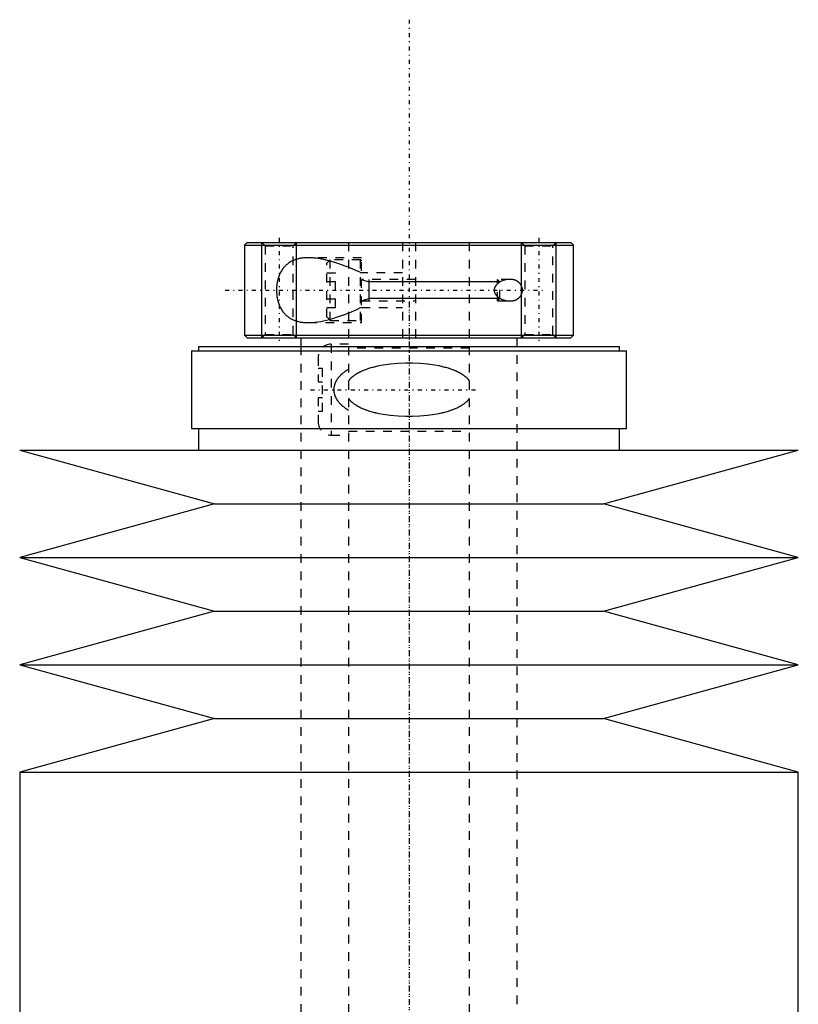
# Model space of a CAD drawing. Extents: x -120 to 120, y -1 to 896.
# Tile 8 of 8: x -45 to 45, y 782 to 896. Entities that reach past the tile are written whole.
import ezdxf

# ---------------------------------------------------------------- set-up
doc = ezdxf.new("R2010")
doc.units = 0
doc.linetypes.add('CENTER', pattern=[1.5, 0.45, -0.5, 0.05, -0.5])
doc.linetypes.add('DASHED', pattern=[2, 1, -1])
for name, color, linetype in [('AM_0', 7, 'CONTINUOUS'), ('AM_10', 7, 'CONTINUOUS'), ('AM_3', 7, 'DASHED'), ('AM_7', 7, 'CENTER')]:
    doc.layers.add(name, color=color, linetype=linetype)

msp = doc.modelspace()

# ---------------------------------------------------------------- linework, layer by layer
at = {"layer": 'AM_0', "color": 7, "linetype": 'CONTINUOUS'}
for p, q in [((-18.7, 870.5), (-19, 870.2)), ((-18.7, 870.5), (18.7, 870.5)), ((19, 870.2), (18.7, 870.5)), ((-19, 870.2), (-19, 859.8)), ((-19, 870.2), (19, 870.2)), ((19, 859.8), (19, 870.2)), ((-19, 859.8), (-18.7, 859.5)), ((-19, 859.8), (19, 859.8)), ((-18.7, 859.5), (18.7, 859.5)), ((-12.5, 859.5), (-12.5, 858.5)), ((12.5, 858.5), (12.5, 859.5)), ((18.7, 859.5), (19, 859.8)), ((-25.15, 858), (-25.15, 849)), ((-25.15, 858), (25.15, 858)), ((-24.35, 858.5), (-24.35, 858)), ((-24.35, 858.5), (24.35, 858.5)), ((24.35, 858), (24.35, 858.5)), ((25.15, 849), (25.15, 858)), ((-25.15, 849), (25.15, 849)), ((-24.35, 849), (-24.35, 846.5)), ((24.35, 846.5), (24.35, 849)), ((-45, 846.5), (-22.5, 840.3)), ((-45, 846.5), (45, 846.5)), ((22.5, 840.3), (45, 846.5)), ((-22.5, 840.3), (-45, 834.1)), ((-22.5, 840.3), (22.5, 840.3)), ((45, 834.1), (22.5, 840.3)), ((-45, 834.1), (-22.5, 827.9)), ((-45, 834.1), (45, 834.1)), ((22.5, 827.9), (45, 834.1)), ((-22.5, 827.9), (-45, 821.7)), ((-22.5, 827.9), (22.5, 827.9)), ((45, 821.7), (22.5, 827.9)), ((-45, 821.7), (-22.5, 815.5)), ((-45, 821.7), (45, 821.7)), ((22.5, 815.5), (45, 821.7)), ((-22.5, 815.5), (-45, 809.3)), ((-22.5, 815.5), (22.5, 815.5)), ((45, 809.3), (22.5, 815.5)), ((-45, 809.3), (-45, 771.5)), ((-45, 809.3), (45, 809.3)), ((45, 771.5), (45, 809.3))]:
    msp.add_line(p, q, dxfattribs=at)
at = {"layer": 'AM_10', "color": 7, "linetype": 'CONTINUOUS'}
for p, q in [((-17, 859.5), (-17, 870.5)), ((-13, 859.5), (-13, 870.5)), ((13, 859.5), (13, 870.5)), ((17, 859.5), (17, 870.5)), ((-5.5, 866.25), (-4.65, 865.97)), ((-4.65, 866.25), (-4.65, 863.75)), ((10.5, 865.97), (-4.65, 865.97)), ((-5.5, 863.75), (-4.65, 864.03)), ((10.5, 864.03), (-4.65, 864.03))]:
    msp.add_line(p, q, dxfattribs=at)
at = {"layer": 'AM_3', "color": 6, "linetype": 'DASHED'}
for p, q in [((-17, 870.5), (-16.62, 870.12)), ((-13.38, 870.12), (-13, 870.5)), ((-7, 870.5), (-7, 355.5)), ((-0.75, 870.5), (-0.75, 859.5)), ((0.75, 870.5), (0.75, 859.5)), ((7, 355.5), (7, 870.5)), ((13, 870.5), (13.38, 870.12)), ((16.62, 870.12), (17, 870.5)), ((-16.62, 870.12), (-16.62, 859.88)), ((-16.62, 870.12), (-13.38, 870.12)), ((-13.38, 859.88), (-13.38, 870.12)), ((13.38, 870.12), (13.38, 859.88)), ((13.38, 870.12), (16.62, 870.12)), ((16.62, 859.88), (16.62, 870.12)), ((-5.5, 868.75), (-11.66, 868.75)), ((-9.1, 868.5), (-9.5, 868.1)), ((-9.5, 861.9), (-9.5, 868.1)), ((-5.6, 868.5), (-9.1, 868.5)), ((-9.1, 861.5), (-9.1, 868.5)), ((-5.6, 861.5), (-5.6, 868.5)), ((-5.5, 861.25), (-5.5, 868.75)), ((-9.5, 867.02), (-8.5, 867.02)), ((-8.5, 862.98), (-8.5, 867.02)), ((-0.75, 867), (-5.5, 867)), ((-9.5, 866.01), (-8.5, 866.01)), ((0.75, 866.25), (-5.5, 866.25)), ((11.66, 866.25), (10.22, 866.25)), ((10.5, 865.97), (10.22, 866.25)), ((10.22, 863.75), (10.22, 866.25)), ((10.5, 864.03), (10.5, 865.97)), ((-9.5, 863.99), (-8.5, 863.99)), ((-5.5, 863.75), (0.75, 863.75)), ((10.22, 863.75), (10.5, 864.03)), ((10.22, 863.75), (11.66, 863.75)), ((-9.5, 862.98), (-8.5, 862.98)), ((-5.5, 863), (-0.75, 863)), ((-11.66, 861.25), (-5.5, 861.25)), ((-9.5, 861.9), (-9.1, 861.5)), ((-9.1, 861.5), (-5.6, 861.5)), ((-16.62, 859.88), (-17, 859.5)), ((-16.62, 859.88), (-13.38, 859.88)), ((-13, 859.5), (-13.38, 859.88)), ((13.38, 859.88), (13, 859.5)), ((13.38, 859.88), (16.62, 859.88)), ((17, 859.5), (16.62, 859.88)), ((-12.5, 858.5), (-12.5, 396.5)), ((-7, 858.75), (-9, 858.75)), ((-9, 858.75), (-9, 848.25)), ((7, 858.3), (-7, 858.3)), ((12.5, 396.5), (12.5, 858.5)), ((-10.5, 857.25), (-10.5, 854.4)), ((-10.5, 856), (-10, 856)), ((-10, 851), (-10, 856)), ((-10.5, 854.4), (-10, 854.4)), ((-10.5, 852.6), (-10.5, 849.75)), ((-10.5, 852.6), (-10, 852.6)), ((-10.5, 851), (-10, 851)), ((-7, 848.7), (7, 848.7)), ((-9, 848.25), (-7, 848.25))]:
    msp.add_line(p, q, dxfattribs=at)
for points in [[(-11.66, 868.75, 0), (-11.71, 868.75, 0), (-11.81, 868.75, 0), (-11.92, 868.74, 0), (-11.97, 868.74, 0), (-12.02, 868.74, 0), (-12.12, 868.73, 0), (-12.21, 868.72, 0), (-12.31, 868.71, 0), (-12.41, 868.7, 0), (-12.5, 868.69, 0), (-12.55, 868.68, 0), (-12.6, 868.67, 0), (-12.7, 868.65, 0), (-12.79, 868.63, 0), (-12.89, 868.6, 0), (-12.98, 868.58, 0), (-13.08, 868.55, 0), (-13.13, 868.53, 0), (-13.17, 868.51, 0), (-13.27, 868.48, 0), (-13.36, 868.44, 0), (-13.41, 868.42, 0), (-13.45, 868.4, 0), (-13.54, 868.35, 0), (-13.63, 868.31, 0), (-13.68, 868.28, 0), (-13.72, 868.26, 0), (-13.81, 868.2, 0), (-13.89, 868.15, 0), (-13.98, 868.09, 0), (-14.06, 868.02, 0), (-14.14, 867.96, 0), (-14.18, 867.92, 0), (-14.22, 867.89, 0), (-14.29, 867.81, 0), (-14.36, 867.74, 0), (-14.43, 867.66, 0), (-14.5, 867.58, 0), (-14.57, 867.5, 0), (-14.6, 867.45, 0), (-14.63, 867.41, 0), (-14.69, 867.32, 0), (-14.74, 867.23, 0), (-14.8, 867.13, 0), (-14.85, 867.03, 0), (-14.9, 866.93, 0), (-14.93, 866.88, 0), (-14.95, 866.82, 0), (-15, 866.71, 0), (-15.04, 866.59, 0), (-15.08, 866.48, 0), (-15.12, 866.36, 0), (-15.16, 866.23, 0), (-15.17, 866.17, 0), (-15.19, 866.11, 0), (-15.22, 865.98, 0), (-15.24, 865.85, 0), (-15.26, 865.72, 0), (-15.28, 865.59, 0), (-15.29, 865.46, 0), (-15.3, 865.39, 0), (-15.3, 865.32, 0), (-15.31, 865.19, 0), (-15.31, 865.06, 0), (-15.31, 865, 0), (-15.31, 864.94, 0), (-15.31, 864.81, 0), (-15.3, 864.68, 0), (-15.3, 864.61, 0), (-15.29, 864.54, 0), (-15.28, 864.41, 0), (-15.26, 864.28, 0), (-15.24, 864.15, 0), (-15.22, 864.02, 0), (-15.19, 863.89, 0), (-15.17, 863.83, 0), (-15.16, 863.77, 0), (-15.12, 863.64, 0), (-15.08, 863.52, 0), (-15.04, 863.41, 0), (-15, 863.29, 0), (-14.95, 863.18, 0), (-14.93, 863.12, 0), (-14.9, 863.07, 0), (-14.85, 862.97, 0), (-14.8, 862.87, 0), (-14.74, 862.77, 0), (-14.69, 862.68, 0), (-14.63, 862.59, 0), (-14.6, 862.55, 0), (-14.57, 862.5, 0), (-14.5, 862.42, 0), (-14.43, 862.34, 0), (-14.36, 862.26, 0), (-14.29, 862.19, 0), (-14.22, 862.11, 0), (-14.18, 862.08, 0), (-14.14, 862.04, 0), (-14.06, 861.98, 0), (-13.98, 861.91, 0), (-13.89, 861.85, 0), (-13.81, 861.8, 0), (-13.72, 861.74, 0), (-13.68, 861.72, 0), (-13.63, 861.69, 0), (-13.54, 861.65, 0), (-13.45, 861.6, 0), (-13.41, 861.58, 0), (-13.36, 861.56, 0), (-13.27, 861.52, 0), (-13.17, 861.49, 0), (-13.13, 861.47, 0), (-13.08, 861.45, 0), (-12.98, 861.42, 0), (-12.89, 861.4, 0), (-12.79, 861.37, 0), (-12.7, 861.35, 0), (-12.6, 861.33, 0), (-12.55, 861.32, 0), (-12.5, 861.31, 0), (-12.41, 861.3, 0), (-12.31, 861.29, 0), (-12.21, 861.28, 0), (-12.12, 861.27, 0), (-12.02, 861.26, 0), (-11.97, 861.26, 0), (-11.92, 861.26, 0), (-11.81, 861.25, 0), (-11.71, 861.25, 0), (-11.66, 861.25, 0)], [(-9.22, 868.39, 0), (-9.29, 868.4, 0), (-9.43, 868.44, 0), (-9.57, 868.47, 0), (-9.64, 868.49, 0), (-9.71, 868.51, 0), (-9.85, 868.54, 0), (-9.99, 868.57, 0), (-10.13, 868.59, 0), (-10.27, 868.62, 0), (-10.41, 868.64, 0), (-10.48, 868.65, 0), (-10.54, 868.66, 0), (-10.68, 868.68, 0), (-10.81, 868.7, 0), (-10.95, 868.71, 0), (-11.08, 868.72, 0), (-11.21, 868.73, 0), (-11.28, 868.74, 0), (-11.34, 868.74, 0), (-11.47, 868.75, 0), (-11.6, 868.75, 0), (-11.66, 868.75, 0)], [(-7, 867.64, 0), (-7.37, 867.78, 0), (-8.12, 868.05, 0), (-8.85, 868.28, 0), (-9.22, 868.39, 0)], [(-5.5, 866.98, 0), (-5.75, 867.1, 0), (-6.24, 867.32, 0), (-6.75, 867.54, 0), (-7, 867.64, 0)], [(11.66, 866.25, 0), (11.62, 866.25, 0), (11.54, 866.25, 0), (11.46, 866.24, 0), (11.42, 866.24, 0), (11.38, 866.23, 0), (11.3, 866.22, 0), (11.21, 866.2, 0), (11.13, 866.18, 0), (11.04, 866.16, 0), (10.96, 866.14, 0), (10.92, 866.12, 0), (10.88, 866.11, 0), (10.79, 866.08, 0), (10.71, 866.04, 0), (10.63, 866, 0), (10.55, 865.96, 0), (10.47, 865.91, 0), (10.44, 865.89, 0), (10.4, 865.87, 0), (10.33, 865.81, 0), (10.26, 865.76, 0), (10.22, 865.73, 0)], [(11.66, 863.75, 0), (11.68, 863.75, 0), (11.72, 863.75, 0), (11.75, 863.75, 0), (11.77, 863.75, 0), (11.79, 863.75, 0), (11.82, 863.76, 0), (11.86, 863.76, 0), (11.9, 863.76, 0), (11.93, 863.77, 0), (11.97, 863.77, 0), (11.99, 863.78, 0), (12.01, 863.78, 0), (12.04, 863.79, 0), (12.08, 863.8, 0), (12.12, 863.8, 0), (12.15, 863.81, 0), (12.19, 863.82, 0), (12.21, 863.83, 0), (12.22, 863.84, 0), (12.26, 863.85, 0), (12.3, 863.86, 0), (12.31, 863.87, 0), (12.33, 863.87, 0), (12.36, 863.89, 0), (12.4, 863.91, 0), (12.42, 863.91, 0), (12.43, 863.92, 0), (12.47, 863.94, 0), (12.5, 863.96, 0), (12.53, 863.98, 0), (12.56, 864, 0), (12.59, 864.02, 0), (12.61, 864.03, 0), (12.62, 864.04, 0), (12.65, 864.06, 0), (12.68, 864.09, 0), (12.71, 864.11, 0), (12.74, 864.14, 0), (12.77, 864.16, 0), (12.78, 864.18, 0), (12.79, 864.19, 0), (12.82, 864.22, 0), (12.85, 864.25, 0), (12.87, 864.28, 0), (12.89, 864.31, 0), (12.92, 864.35, 0), (12.93, 864.37, 0), (12.94, 864.38, 0), (12.96, 864.42, 0), (12.98, 864.46, 0), (13, 864.5, 0), (13.02, 864.54, 0), (13.04, 864.58, 0), (13.04, 864.6, 0), (13.05, 864.62, 0), (13.06, 864.67, 0), (13.08, 864.71, 0), (13.09, 864.75, 0), (13.1, 864.8, 0), (13.1, 864.84, 0), (13.1, 864.86, 0), (13.11, 864.89, 0), (13.11, 864.93, 0), (13.11, 864.98, 0), (13.11, 865, 0), (13.11, 865.02, 0), (13.11, 865.07, 0), (13.11, 865.11, 0), (13.1, 865.14, 0), (13.1, 865.16, 0), (13.1, 865.2, 0), (13.09, 865.25, 0), (13.08, 865.29, 0), (13.06, 865.33, 0), (13.05, 865.38, 0), (13.04, 865.4, 0), (13.04, 865.42, 0), (13.02, 865.46, 0), (13, 865.5, 0), (12.98, 865.54, 0), (12.96, 865.58, 0), (12.94, 865.62, 0), (12.93, 865.63, 0), (12.92, 865.65, 0), (12.89, 865.69, 0), (12.87, 865.72, 0), (12.85, 865.75, 0), (12.82, 865.78, 0), (12.79, 865.81, 0), (12.78, 865.82, 0), (12.77, 865.84, 0), (12.74, 865.86, 0), (12.71, 865.89, 0), (12.68, 865.91, 0), (12.65, 865.94, 0), (12.62, 865.96, 0), (12.61, 865.97, 0), (12.59, 865.98, 0), (12.56, 866, 0), (12.53, 866.02, 0), (12.5, 866.04, 0), (12.47, 866.06, 0), (12.43, 866.08, 0), (12.42, 866.09, 0), (12.4, 866.09, 0), (12.36, 866.11, 0), (12.33, 866.13, 0), (12.31, 866.13, 0), (12.3, 866.14, 0), (12.26, 866.15, 0), (12.22, 866.16, 0), (12.21, 866.17, 0), (12.19, 866.18, 0), (12.15, 866.19, 0), (12.12, 866.2, 0), (12.08, 866.2, 0), (12.04, 866.21, 0), (12.01, 866.22, 0), (11.99, 866.22, 0), (11.97, 866.23, 0), (11.93, 866.23, 0), (11.9, 866.24, 0), (11.86, 866.24, 0), (11.82, 866.24, 0), (11.79, 866.25, 0), (11.77, 866.25, 0), (11.75, 866.25, 0), (11.72, 866.25, 0), (11.68, 866.25, 0), (11.66, 866.25, 0)], [(10.22, 865.73, 0), (10.19, 865.7, 0), (10.13, 865.63, 0), (10.09, 865.59, 0), (10.08, 865.58, 0), (10.07, 865.57, 0), (10.06, 865.56, 0), (10.06, 865.56, 0), (10.05, 865.55, 0), (10.04, 865.53, 0), (10.04, 865.53, 0), (10.03, 865.52, 0), (10.02, 865.51, 0), (10.01, 865.5, 0), (10.01, 865.49, 0), (10, 865.48, 0), (9.99, 865.47, 0), (9.99, 865.46, 0), (9.98, 865.44, 0), (9.97, 865.43, 0), (9.96, 865.42, 0), (9.96, 865.41, 0), (9.95, 865.4, 0), (9.95, 865.39, 0), (9.94, 865.37, 0), (9.93, 865.36, 0), (9.93, 865.34, 0), (9.92, 865.33, 0), (9.92, 865.32, 0), (9.91, 865.32, 0), (9.91, 865.3, 0), (9.9, 865.29, 0), (9.89, 865.27, 0), (9.89, 865.26, 0), (9.88, 865.24, 0), (9.88, 865.23, 0), (9.88, 865.23, 0), (9.88, 865.21, 0), (9.87, 865.2, 0), (9.87, 865.18, 0), (9.86, 865.17, 0), (9.86, 865.15, 0), (9.86, 865.14, 0), (9.86, 865.13, 0), (9.86, 865.12, 0), (9.85, 865.1, 0), (9.85, 865.09, 0), (9.85, 865.07, 0), (9.85, 865.06, 0), (9.85, 865.05, 0), (9.85, 865.04, 0), (9.85, 865.02, 0), (9.85, 865.01, 0), (9.85, 865, 0), (9.85, 864.99, 0), (9.85, 864.98, 0), (9.85, 864.96, 0), (9.85, 864.95, 0), (9.85, 864.94, 0), (9.85, 864.93, 0), (9.85, 864.91, 0), (9.85, 864.9, 0), (9.86, 864.88, 0), (9.86, 864.87, 0), (9.86, 864.86, 0), (9.86, 864.85, 0), (9.86, 864.83, 0), (9.87, 864.82, 0), (9.87, 864.8, 0), (9.88, 864.79, 0), (9.88, 864.77, 0), (9.88, 864.77, 0), (9.88, 864.76, 0), (9.89, 864.74, 0), (9.89, 864.73, 0), (9.9, 864.71, 0), (9.91, 864.7, 0), (9.91, 864.68, 0), (9.92, 864.68, 0), (9.92, 864.67, 0), (9.93, 864.66, 0), (9.93, 864.64, 0), (9.94, 864.63, 0), (9.95, 864.61, 0), (9.95, 864.6, 0), (9.96, 864.59, 0), (9.96, 864.58, 0), (9.97, 864.57, 0), (9.98, 864.56, 0), (9.99, 864.54, 0), (9.99, 864.53, 0), (10, 864.52, 0), (10.01, 864.51, 0), (10.01, 864.5, 0), (10.02, 864.49, 0), (10.03, 864.48, 0), (10.04, 864.47, 0), (10.04, 864.47, 0), (10.05, 864.45, 0), (10.06, 864.44, 0), (10.06, 864.44, 0), (10.07, 864.43, 0), (10.08, 864.42, 0), (10.09, 864.41, 0), (10.13, 864.37, 0), (10.19, 864.3, 0), (10.22, 864.27, 0)], [(10.22, 864.27, 0), (10.27, 864.23, 0), (10.36, 864.16, 0), (10.45, 864.1, 0), (10.5, 864.07, 0)], [(10.5, 864.07, 0), (10.53, 864.05, 0), (10.59, 864.02, 0), (10.65, 863.99, 0), (10.69, 863.97, 0), (10.72, 863.96, 0), (10.78, 863.93, 0), (10.85, 863.9, 0), (10.91, 863.88, 0), (10.98, 863.86, 0), (11.05, 863.84, 0), (11.08, 863.83, 0), (11.11, 863.82, 0), (11.18, 863.8, 0), (11.24, 863.79, 0), (11.31, 863.78, 0), (11.38, 863.77, 0), (11.44, 863.76, 0), (11.47, 863.76, 0), (11.51, 863.76, 0), (11.57, 863.75, 0), (11.63, 863.75, 0), (11.66, 863.75, 0)], [(-11.66, 861.25, 0), (-11.51, 861.25, 0), (-11.19, 861.27, 0), (-10.87, 861.3, 0), (-10.71, 861.31, 0), (-10.55, 861.34, 0), (-10.21, 861.39, 0), (-9.88, 861.46, 0), (-9.54, 861.53, 0), (-9.19, 861.62, 0), (-8.84, 861.72, 0), (-8.67, 861.77, 0), (-8.49, 861.83, 0), (-8.14, 861.94, 0), (-7.79, 862.06, 0), (-7.43, 862.19, 0), (-7.08, 862.33, 0), (-6.72, 862.47, 0), (-6.55, 862.55, 0), (-6.37, 862.62, 0), (-6.02, 862.78, 0), (-5.67, 862.94, 0), (-5.5, 863.02, 0)], [(-7, 855.85, 0), (-7.15, 855.76, 0), (-7.31, 855.66, 0), (-7.36, 855.62, 0), (-7.41, 855.59, 0), (-7.43, 855.57, 0), (-7.45, 855.56, 0), (-7.5, 855.52, 0), (-7.54, 855.49, 0), (-7.59, 855.46, 0), (-7.63, 855.42, 0), (-7.68, 855.38, 0), (-7.7, 855.37, 0), (-7.72, 855.35, 0), (-7.76, 855.31, 0), (-7.8, 855.27, 0), (-7.82, 855.26, 0), (-7.84, 855.24, 0), (-7.88, 855.2, 0), (-7.92, 855.16, 0), (-7.94, 855.14, 0), (-7.96, 855.12, 0), (-8, 855.08, 0), (-8.04, 855.04, 0), (-8.07, 855, 0), (-8.11, 854.96, 0), (-8.14, 854.92, 0), (-8.16, 854.9, 0), (-8.18, 854.88, 0), (-8.21, 854.83, 0), (-8.24, 854.79, 0), (-8.27, 854.75, 0), (-8.3, 854.7, 0), (-8.33, 854.66, 0), (-8.35, 854.63, 0), (-8.36, 854.61, 0), (-8.39, 854.56, 0), (-8.42, 854.51, 0), (-8.45, 854.46, 0), (-8.47, 854.41, 0), (-8.5, 854.36, 0), (-8.51, 854.33, 0), (-8.52, 854.3, 0), (-8.54, 854.25, 0), (-8.57, 854.2, 0), (-8.58, 854.14, 0), (-8.6, 854.09, 0), (-8.62, 854.03, 0), (-8.63, 854, 0), (-8.63, 853.98, 0), (-8.65, 853.92, 0), (-8.66, 853.86, 0), (-8.67, 853.81, 0), (-8.68, 853.75, 0), (-8.68, 853.69, 0), (-8.69, 853.67, 0), (-8.69, 853.64, 0), (-8.69, 853.58, 0), (-8.69, 853.53, 0), (-8.69, 853.5, 0), (-8.69, 853.47, 0), (-8.69, 853.42, 0), (-8.69, 853.36, 0), (-8.69, 853.33, 0), (-8.68, 853.31, 0), (-8.68, 853.25, 0), (-8.67, 853.19, 0), (-8.66, 853.14, 0), (-8.65, 853.08, 0), (-8.63, 853.02, 0), (-8.63, 853, 0), (-8.62, 852.97, 0), (-8.6, 852.91, 0), (-8.58, 852.86, 0), (-8.57, 852.8, 0), (-8.54, 852.75, 0), (-8.52, 852.7, 0), (-8.51, 852.67, 0), (-8.5, 852.64, 0), (-8.47, 852.59, 0), (-8.45, 852.54, 0), (-8.42, 852.49, 0), (-8.39, 852.44, 0), (-8.36, 852.39, 0), (-8.35, 852.37, 0), (-8.33, 852.34, 0), (-8.3, 852.3, 0), (-8.27, 852.25, 0), (-8.24, 852.21, 0), (-8.21, 852.17, 0), (-8.18, 852.12, 0), (-8.16, 852.1, 0), (-8.14, 852.08, 0), (-8.11, 852.04, 0), (-8.07, 852, 0), (-8.04, 851.96, 0), (-8, 851.92, 0), (-7.96, 851.88, 0), (-7.94, 851.86, 0), (-7.92, 851.84, 0), (-7.88, 851.8, 0), (-7.84, 851.76, 0), (-7.82, 851.74, 0), (-7.8, 851.73, 0), (-7.76, 851.69, 0), (-7.72, 851.65, 0), (-7.7, 851.63, 0), (-7.68, 851.62, 0), (-7.63, 851.58, 0), (-7.59, 851.54, 0), (-7.54, 851.51, 0), (-7.5, 851.48, 0), (-7.45, 851.44, 0), (-7.43, 851.43, 0), (-7.41, 851.41, 0), (-7.36, 851.38, 0), (-7.31, 851.34, 0), (-7.15, 851.24, 0), (-7, 851.15, 0)], [(7, 854.5, 0), (6.96, 854.56, 0), (6.87, 854.67, 0), (6.77, 854.77, 0), (6.72, 854.82, 0), (6.68, 854.86, 0), (6.58, 854.95, 0), (6.47, 855.04, 0), (6.37, 855.12, 0), (6.26, 855.19, 0), (6.15, 855.26, 0), (6.1, 855.3, 0), (6.04, 855.33, 0), (5.93, 855.4, 0), (5.81, 855.46, 0), (5.69, 855.52, 0), (5.57, 855.58, 0), (5.45, 855.64, 0), (5.39, 855.66, 0), (5.33, 855.69, 0), (5.2, 855.74, 0), (5.08, 855.79, 0), (5.02, 855.81, 0), (4.95, 855.84, 0), (4.82, 855.88, 0), (4.69, 855.93, 0), (4.63, 855.95, 0), (4.56, 855.97, 0), (4.43, 856.01, 0), (4.3, 856.05, 0), (4.16, 856.08, 0), (4.02, 856.12, 0), (3.89, 856.15, 0), (3.82, 856.17, 0), (3.75, 856.18, 0), (3.61, 856.21, 0), (3.47, 856.24, 0), (2.98, 856.33, 0), (2.12, 856.45, 0), (1.26, 856.52, 0), (0.42, 856.55, 0), (0, 856.56, 0), (-0.42, 856.55, 0), (-1.26, 856.52, 0), (-2.12, 856.45, 0), (-2.98, 856.33, 0), (-3.47, 856.24, 0), (-3.61, 856.21, 0), (-3.75, 856.18, 0), (-3.82, 856.17, 0), (-3.89, 856.15, 0), (-4.02, 856.12, 0), (-4.16, 856.08, 0), (-4.3, 856.05, 0), (-4.43, 856.01, 0), (-4.56, 855.97, 0), (-4.63, 855.95, 0), (-4.69, 855.93, 0), (-4.82, 855.88, 0), (-4.95, 855.84, 0), (-5.02, 855.81, 0), (-5.08, 855.79, 0), (-5.2, 855.74, 0), (-5.33, 855.69, 0), (-5.39, 855.66, 0), (-5.45, 855.64, 0), (-5.57, 855.58, 0), (-5.69, 855.52, 0), (-5.81, 855.46, 0), (-5.93, 855.4, 0), (-6.04, 855.33, 0), (-6.1, 855.3, 0), (-6.15, 855.26, 0), (-6.26, 855.19, 0), (-6.37, 855.12, 0), (-6.47, 855.04, 0), (-6.58, 854.95, 0), (-6.68, 854.86, 0), (-6.72, 854.82, 0), (-6.77, 854.77, 0), (-6.87, 854.67, 0), (-6.96, 854.56, 0), (-7, 854.5, 0)], [(-7, 852.5, 0), (-6.96, 852.44, 0), (-6.87, 852.33, 0), (-6.77, 852.23, 0), (-6.72, 852.18, 0), (-6.68, 852.14, 0), (-6.58, 852.05, 0), (-6.47, 851.96, 0), (-6.37, 851.88, 0), (-6.26, 851.81, 0), (-6.15, 851.74, 0), (-6.1, 851.7, 0), (-6.04, 851.67, 0), (-5.93, 851.6, 0), (-5.81, 851.54, 0), (-5.69, 851.48, 0), (-5.57, 851.42, 0), (-5.45, 851.36, 0), (-5.39, 851.34, 0), (-5.33, 851.31, 0), (-5.2, 851.26, 0), (-5.08, 851.21, 0), (-5.02, 851.19, 0), (-4.95, 851.16, 0), (-4.82, 851.12, 0), (-4.69, 851.07, 0), (-4.63, 851.05, 0), (-4.56, 851.03, 0), (-4.43, 850.99, 0), (-4.3, 850.95, 0), (-4.16, 850.92, 0), (-4.02, 850.88, 0), (-3.89, 850.85, 0), (-3.82, 850.83, 0), (-3.75, 850.82, 0), (-3.61, 850.79, 0), (-3.47, 850.76, 0), (-2.98, 850.67, 0), (-2.12, 850.55, 0), (-1.26, 850.48, 0), (-0.42, 850.45, 0), (0, 850.44, 0), (0.42, 850.45, 0), (1.26, 850.48, 0), (2.12, 850.55, 0), (2.98, 850.67, 0), (3.47, 850.76, 0), (3.61, 850.79, 0), (3.75, 850.82, 0), (3.82, 850.83, 0), (3.89, 850.85, 0), (4.02, 850.88, 0), (4.16, 850.92, 0), (4.3, 850.95, 0), (4.43, 850.99, 0), (4.56, 851.03, 0), (4.63, 851.05, 0), (4.69, 851.07, 0), (4.82, 851.12, 0), (4.95, 851.16, 0), (5.02, 851.19, 0), (5.08, 851.21, 0), (5.2, 851.26, 0), (5.33, 851.31, 0), (5.39, 851.34, 0), (5.45, 851.36, 0), (5.57, 851.42, 0), (5.69, 851.48, 0), (5.81, 851.54, 0), (5.93, 851.6, 0), (6.04, 851.67, 0), (6.1, 851.7, 0), (6.15, 851.74, 0), (6.26, 851.81, 0), (6.37, 851.88, 0), (6.47, 851.96, 0), (6.58, 852.05, 0), (6.68, 852.14, 0), (6.72, 852.18, 0), (6.77, 852.23, 0), (6.87, 852.33, 0), (6.96, 852.44, 0), (7, 852.5, 0)]]:
    msp.add_polyline3d(points, dxfattribs=at)
for centre, radius, start, end in [((-5.6, 868.4), 0.1, 0, 90), ((-5.6, 861.6), 0.1, 270, 0), ((-9, 857.25), 1.5, 90, 180), ((-9, 849.75), 1.5, 180, 270)]:
    msp.add_arc(centre, radius, start, end, dxfattribs=at)
at = {"layer": 'AM_7', "color": 4, "linetype": 'CENTER'}
for p, q in [((0, 896.25), (0, 329.75)), ((-15, 871.05), (-15, 858.95)), ((15, 871.05), (15, 858.95)), ((-21.25, 865), (15.5, 865)), ((0, 863.46), (0, 754.29)), ((-11.38, 853.5), (7.87, 853.5))]:
    msp.add_line(p, q, dxfattribs=at)

doc.saveas('drawing.dxf')
